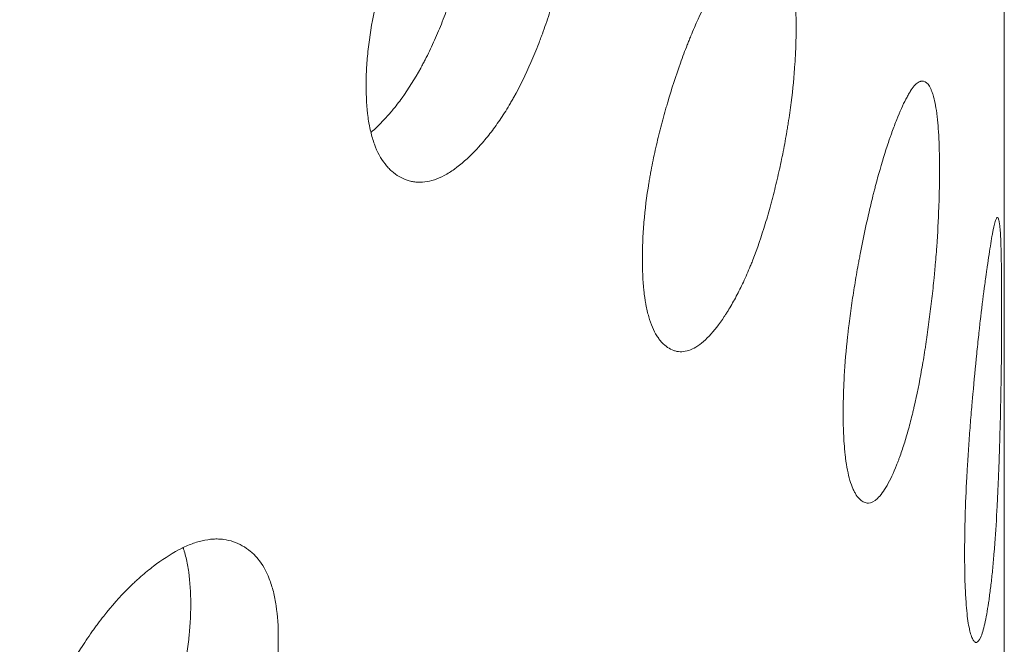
# Model space of a CAD drawing. Header units: millimetres. Extents: x 4 to 1188, y 1 to 840.
# Tile 185 of 197: x 1085.21 to 1087.87, y 272.62 to 274.31. Entities that reach past the tile are written whole.
import ezdxf

# ---------------------------------------------------------------- set-up
doc = ezdxf.new("R2010")
doc.units = ezdxf.units.MM
doc.layers.add('1', color=7, linetype='Continuous')

msp = doc.modelspace()

# ---------------------------------------------------------------- linework, layer by layer
at = {"layer": '1', "color": 154, "linetype": 'Continuous', "lineweight": 13}
msp.add_line((1087.8704, 177.1848), (1087.8704, 291.6109), dxfattribs=at)
for points, knots in [([(1086.7081, 274.7146), (1086.7081, 274.7127), (1086.7081, 274.7107), (1086.7081, 274.7068), (1086.708, 274.7009), (1086.7078, 274.687), (1086.7071, 274.6668), (1086.7061, 274.6502), (1086.7053, 274.6376), (1086.705, 274.6334), (1086.7043, 274.6249), (1086.7039, 274.6207), (1086.7003, 274.5823), (1086.6955, 274.5474), (1086.6857, 274.4936), (1086.6821, 274.4754), (1086.6769, 274.4525), (1086.6758, 274.4479), (1086.6736, 274.4386), (1086.6703, 274.4248), (1086.6668, 274.4111), (1086.6595, 274.3838), (1086.6543, 274.3656), (1086.646, 274.3386), (1086.6431, 274.3297), (1086.6373, 274.3118), (1086.6343, 274.3028), (1086.6281, 274.2851), (1086.625, 274.2762), (1086.6201, 274.263), (1086.6185, 274.2585), (1086.6152, 274.2498), (1086.6135, 274.2454), (1086.6052, 274.2238), (1086.5982, 274.2069), (1086.5766, 274.1573), (1086.5612, 274.1258), (1086.5426, 274.0924), (1086.5405, 274.0887), (1086.5364, 274.0815), (1086.5301, 274.0707), (1086.5237, 274.0604), (1086.5109, 274.0402), (1086.5022, 274.0275), (1086.4846, 274.0032), (1086.4757, 273.9918), (1086.4621, 273.9755), (1086.4576, 273.9702), (1086.4507, 273.9625), (1086.4484, 273.96), (1086.4438, 273.955), (1086.4415, 273.9526), (1086.4208, 273.931), (1086.4024, 273.9147), (1086.375, 273.8951), (1086.3658, 273.8893), (1086.3476, 273.8796), (1086.3387, 273.8758), (1086.3125, 273.867), (1086.2916, 273.8645), (1086.2719, 273.8676), (1086.2641, 273.8693), (1086.2602, 273.8703), (1086.2489, 273.8741), (1086.2417, 273.8775), (1086.2278, 273.8857), (1086.2211, 273.8905), (1086.2115, 273.899), (1086.2068, 273.9035), (1086.2023, 273.9085), (1086.1994, 273.912), (1086.1979, 273.9138), (1086.1851, 273.9303), (1086.1755, 273.9481), (1086.164, 273.9796), (1086.1598, 273.9938), (1086.1564, 274.0092), (1086.155, 274.0154), (1086.1544, 274.0186), (1086.1526, 274.0283), (1086.1516, 274.0349), (1086.1469, 274.0686), (1086.1449, 274.105), (1086.1455, 274.1443), (1086.1459, 274.1602), (1086.1463, 274.1683), (1086.1477, 274.1928), (1086.1491, 274.2093), (1086.1548, 274.2598), (1086.1605, 274.2946), (1086.1693, 274.335), (1086.1704, 274.3396), (1086.1724, 274.3486), (1086.1756, 274.3621), (1086.1791, 274.3756), (1086.1863, 274.4025), (1086.1916, 274.4204), (1086.2028, 274.4561), (1086.2089, 274.4739), (1086.2184, 274.5006), (1086.2217, 274.5095), (1086.2268, 274.5228), (1086.2285, 274.5272), (1086.2319, 274.536), (1086.2337, 274.5404), (1086.2494, 274.5799), (1086.2644, 274.6138), (1086.2883, 274.6628), (1086.2966, 274.6789), (1086.3072, 274.6985), (1086.3094, 274.7024), (1086.3137, 274.71), (1086.3158, 274.7138), (1086.3223, 274.7251), (1086.3266, 274.7325), (1086.3485, 274.7686), (1086.3664, 274.795), (1086.3893, 274.8251), (1086.3961, 274.8339), (1086.4031, 274.8424), (1086.4077, 274.848), (1086.41, 274.8508), (1086.4216, 274.8644), (1086.4308, 274.8746), (1086.4582, 274.9032), (1086.4763, 274.9197), (1086.4963, 274.9348), (1086.4986, 274.9364), (1086.503, 274.9395), (1086.5096, 274.9441), (1086.5247, 274.9535), (1086.5454, 274.9636), (1086.5652, 274.9691), (1086.5785, 274.9705), (1086.5841, 274.9707), (1086.5878, 274.9706), (1086.5897, 274.9705), (1086.606, 274.9693), (1086.6193, 274.9647), (1086.6376, 274.9533), (1086.6435, 274.9487), (1086.6505, 274.942), (1086.6519, 274.9406), (1086.6546, 274.9377), (1086.6585, 274.9332), (1086.6623, 274.9282), (1086.6744, 274.9107), (1086.6825, 274.8935), (1086.6907, 274.8675), (1086.6923, 274.862), (1086.6951, 274.8507), (1086.6964, 274.8449), (1086.7001, 274.827), (1086.702, 274.8144), (1086.7067, 274.7746), (1086.7081, 274.7457), (1086.7081, 274.7146)], [0, 0, 0, 0, 0.001953, 0.001953, 0.003906, 0.007813, 0.015625, 0.023438, 0.023438, 0.027344, 0.027344, 0.03125, 0.03125, 0.0625, 0.0625, 0.078125, 0.078125, 0.082031, 0.082031, 0.085937, 0.09375, 0.09375, 0.109375, 0.109375, 0.117187, 0.117187, 0.125, 0.125, 0.132812, 0.132812, 0.136719, 0.136719, 0.140625, 0.140625, 0.15625, 0.15625, 0.1875, 0.1875, 0.191406, 0.191406, 0.195313, 0.203125, 0.203125, 0.21875, 0.21875, 0.234375, 0.234375, 0.242188, 0.242188, 0.246094, 0.246094, 0.25, 0.25, 0.28125, 0.28125, 0.296875, 0.296875, 0.3125, 0.3125, 0.34375, 0.351563, 0.351563, 0.359375, 0.359375, 0.375, 0.375, 0.390625, 0.390625, 0.398438, 0.402344, 0.402344, 0.40625, 0.40625, 0.4375, 0.4375, 0.453125, 0.457031, 0.457031, 0.460938, 0.460938, 0.46875, 0.46875, 0.5, 0.507813, 0.507813, 0.515625, 0.515625, 0.53125, 0.53125, 0.5625, 0.5625, 0.566406, 0.566406, 0.570313, 0.578125, 0.578125, 0.59375, 0.59375, 0.609375, 0.609375, 0.617188, 0.617188, 0.621094, 0.621094, 0.625, 0.625, 0.65625, 0.65625, 0.671875, 0.671875, 0.675781, 0.675781, 0.679688, 0.679688, 0.6875, 0.6875, 0.71875, 0.71875, 0.726563, 0.730469, 0.730469, 0.734375, 0.734375, 0.75, 0.75, 0.78125, 0.78125, 0.785156, 0.785156, 0.789063, 0.796875, 0.8125, 0.828125, 0.835938, 0.839844, 0.839844, 0.84375, 0.84375, 0.875, 0.875, 0.890625, 0.890625, 0.894531, 0.894531, 0.898438, 0.90625, 0.90625, 0.9375, 0.9375, 0.945313, 0.945313, 0.953125, 0.953125, 0.96875, 0.96875, 1, 1, 1, 1]), ([(1086.4515, 274.7871), (1086.4515, 274.7852), (1086.4515, 274.7833), (1086.4514, 274.7794), (1086.4514, 274.7736), (1086.4512, 274.7599), (1086.4505, 274.74), (1086.4496, 274.7236), (1086.4488, 274.7112), (1086.4485, 274.707), (1086.4478, 274.6987), (1086.4474, 274.6945), (1086.4441, 274.6567), (1086.4395, 274.6223), (1086.4301, 274.5693), (1086.4266, 274.5514), (1086.4217, 274.5288), (1086.4206, 274.5242), (1086.4185, 274.5151), (1086.4154, 274.5015), (1086.412, 274.4879), (1086.4002, 274.4428), (1086.3895, 274.4072), (1086.3746, 274.3631), (1086.3715, 274.3543), (1086.3668, 274.3412), (1086.3653, 274.3368), (1086.3621, 274.3281), (1086.3604, 274.3238), (1086.3523, 274.3023), (1086.3388, 274.2686), (1086.3205, 274.2284), (1086.3071, 274.2013), (1086.3011, 274.1899), (1086.2971, 274.1824), (1086.2951, 274.1786), (1086.2768, 274.1454), (1086.26, 274.1187), (1086.234, 274.0826), (1086.223, 274.0683), (1086.2118, 274.055), (1086.2072, 274.0498), (1086.205, 274.0472), (1086.1982, 274.0396), (1086.1937, 274.0347), (1086.1792, 274.0196), (1086.1692, 274.0101), (1086.1593, 274.0016)], [0, 0, 0, 0, 0.007312, 0.007312, 0.014623, 0.029247, 0.058493, 0.08774, 0.08774, 0.102363, 0.102363, 0.116986, 0.116986, 0.233973, 0.233973, 0.292466, 0.292466, 0.307089, 0.307089, 0.321713, 0.350959, 0.350959, 0.467946, 0.467946, 0.497192, 0.497192, 0.511816, 0.511816, 0.526439, 0.526439, 0.584932, 0.643425, 0.672672, 0.687295, 0.687295, 0.701919, 0.701919, 0.818905, 0.818905, 0.877398, 0.892022, 0.892022, 0.906645, 0.906645, 0.935891, 0.935891, 1, 1, 1, 1]), ([(1087.3078, 274.2859), (1087.3078, 274.284), (1087.3078, 274.282), (1087.3077, 274.2781), (1087.3077, 274.2722), (1087.3075, 274.2583), (1087.307, 274.2381), (1087.3064, 274.2214), (1087.3058, 274.2087), (1087.3055, 274.2045), (1087.305, 274.196), (1087.3048, 274.1917), (1087.3023, 274.1531), (1087.2989, 274.1178), (1087.2919, 274.0633), (1087.2893, 274.0449), (1087.2857, 274.0216), (1087.2849, 274.0169), (1087.2834, 274.0076), (1087.281, 273.9935), (1087.2785, 273.9796), (1087.2733, 273.9517), (1087.2696, 273.9332), (1087.2637, 273.9056), (1087.2616, 273.8965), (1087.2574, 273.8782), (1087.2553, 273.869), (1087.2509, 273.8508), (1087.2486, 273.8418), (1087.2452, 273.8282), (1087.244, 273.8237), (1087.2416, 273.8147), (1087.2404, 273.8102), (1087.2344, 273.788), (1087.2294, 273.7706), (1087.2139, 273.7195), (1087.2027, 273.6869), (1087.1892, 273.6522), (1087.1877, 273.6484), (1087.1846, 273.6409), (1087.1801, 273.6297), (1087.1754, 273.6189), (1087.1661, 273.5978), (1087.1597, 273.5845), (1087.1468, 273.559), (1087.1403, 273.5469), (1087.1303, 273.5297), (1087.127, 273.5241), (1087.1219, 273.5159), (1087.1202, 273.5132), (1087.1168, 273.5079), (1087.1151, 273.5053), (1087.0998, 273.4823), (1087.0862, 273.4647), (1087.0657, 273.4431), (1087.0589, 273.4367), (1087.0453, 273.4258), (1087.0386, 273.4213), (1087.019, 273.4107), (1087.0032, 273.4067), (1086.9884, 273.4083), (1086.9825, 273.4095), (1086.9796, 273.4102), (1086.971, 273.4132), (1086.9655, 273.4161), (1086.955, 273.4233), (1086.9499, 273.4276), (1086.9426, 273.4354), (1086.9391, 273.4396), (1086.9356, 273.4443), (1086.9334, 273.4476), (1086.9323, 273.4493), (1086.9225, 273.4649), (1086.9152, 273.482), (1086.9064, 273.5127), (1086.9032, 273.5265), (1086.9005, 273.5417), (1086.8995, 273.5479), (1086.8991, 273.551), (1086.8977, 273.5606), (1086.8969, 273.5671), (1086.8933, 273.6005), (1086.8917, 273.6367), (1086.8922, 273.676), (1086.8926, 273.692), (1086.8928, 273.7001), (1086.8939, 273.7247), (1086.895, 273.7414), (1086.8993, 273.7923), (1086.9037, 273.8274), (1086.9105, 273.8685), (1086.9112, 273.8731), (1086.9128, 273.8823), (1086.9153, 273.896), (1086.9179, 273.9097), (1086.9235, 273.9372), (1086.9275, 273.9555), (1086.936, 273.992), (1086.9406, 274.0102), (1086.9479, 274.0375), (1086.9504, 274.0467), (1086.9542, 274.0603), (1086.9555, 274.0649), (1086.9581, 274.074), (1086.9595, 274.0785), (1086.9714, 274.119), (1086.9827, 274.1541), (1087.0008, 274.2048), (1087.007, 274.2214), (1087.015, 274.2417), (1087.0166, 274.2458), (1087.0198, 274.2538), (1087.0215, 274.2577), (1087.0263, 274.2695), (1087.0296, 274.2771), (1087.046, 274.3148), (1087.0594, 274.3424), (1087.0764, 274.3742), (1087.0815, 274.3835), (1087.0866, 274.3925), (1087.0901, 274.3984), (1087.0918, 274.4013), (1087.1004, 274.4157), (1087.1072, 274.4266), (1087.1274, 274.4571), (1087.1407, 274.4749), (1087.1554, 274.4914), (1087.157, 274.4931), (1087.1603, 274.4966), (1087.1651, 274.5016), (1087.1761, 274.5121), (1087.1913, 274.5236), (1087.2056, 274.5305), (1087.2152, 274.5329), (1087.2192, 274.5334), (1087.2219, 274.5336), (1087.2232, 274.5336), (1087.235, 274.5336), (1087.2446, 274.5299), (1087.2577, 274.5197), (1087.2619, 274.5156), (1087.2669, 274.5093), (1087.2679, 274.508), (1087.2698, 274.5053), (1087.2726, 274.5011), (1087.2753, 274.4964), (1087.2839, 274.4797), (1087.2897, 274.463), (1087.2955, 274.4376), (1087.2966, 274.4323), (1087.2986, 274.4212), (1087.2995, 274.4154), (1087.3021, 274.3977), (1087.3035, 274.3852), (1087.3067, 274.3458), (1087.3078, 274.317), (1087.3078, 274.2859)], [0, 0, 0, 0, 0.001953, 0.001953, 0.003906, 0.007813, 0.015625, 0.023438, 0.023438, 0.027344, 0.027344, 0.03125, 0.03125, 0.0625, 0.0625, 0.078125, 0.078125, 0.082031, 0.082031, 0.085938, 0.09375, 0.09375, 0.109375, 0.109375, 0.117188, 0.117188, 0.125, 0.125, 0.132813, 0.132813, 0.136719, 0.136719, 0.140625, 0.140625, 0.15625, 0.15625, 0.1875, 0.1875, 0.191406, 0.191406, 0.195313, 0.203125, 0.203125, 0.21875, 0.21875, 0.234375, 0.234375, 0.242188, 0.242188, 0.246094, 0.246094, 0.25, 0.25, 0.28125, 0.28125, 0.296875, 0.296875, 0.3125, 0.3125, 0.34375, 0.351563, 0.351563, 0.359375, 0.359375, 0.375, 0.375, 0.390625, 0.390625, 0.398438, 0.402344, 0.402344, 0.40625, 0.40625, 0.4375, 0.4375, 0.453125, 0.457031, 0.457031, 0.460938, 0.460938, 0.46875, 0.46875, 0.5, 0.507813, 0.507813, 0.515625, 0.515625, 0.53125, 0.53125, 0.5625, 0.5625, 0.566406, 0.566406, 0.570313, 0.578125, 0.578125, 0.59375, 0.59375, 0.609375, 0.609375, 0.617188, 0.617188, 0.621094, 0.621094, 0.625, 0.625, 0.65625, 0.65625, 0.671875, 0.671875, 0.675781, 0.675781, 0.679688, 0.679688, 0.6875, 0.6875, 0.71875, 0.71875, 0.726563, 0.730469, 0.730469, 0.734375, 0.734375, 0.75, 0.75, 0.78125, 0.78125, 0.785156, 0.785156, 0.789063, 0.796875, 0.8125, 0.828125, 0.835938, 0.839844, 0.839844, 0.84375, 0.84375, 0.875, 0.875, 0.890625, 0.890625, 0.894531, 0.894531, 0.898438, 0.90625, 0.90625, 0.9375, 0.9375, 0.945313, 0.945313, 0.953125, 0.953125, 0.96875, 0.96875, 1, 1, 1, 1]), ([(1087.6953, 273.8972), (1087.6953, 273.8952), (1087.6953, 273.8933), (1087.6953, 273.8893), (1087.6953, 273.8834), (1087.6952, 273.8695), (1087.6949, 273.8492), (1087.6945, 273.8325), (1087.6942, 273.8198), (1087.6941, 273.8156), (1087.6938, 273.807), (1087.6936, 273.8027), (1087.6922, 273.764), (1087.6903, 273.7285), (1087.6864, 273.6736), (1087.6849, 273.655), (1087.6828, 273.6314), (1087.6823, 273.6267), (1087.6815, 273.6172), (1087.6801, 273.6031), (1087.6787, 273.5889), (1087.6757, 273.5607), (1087.6735, 273.542), (1087.6701, 273.5141), (1087.6689, 273.5048), (1087.6665, 273.4862), (1087.6653, 273.4769), (1087.6627, 273.4584), (1087.6614, 273.4492), (1087.6593, 273.4354), (1087.6586, 273.4308), (1087.6573, 273.4217), (1087.6566, 273.4171), (1087.653, 273.3945), (1087.6501, 273.3768), (1087.6408, 273.3247), (1087.6342, 273.2914), (1087.626, 273.2559), (1087.6251, 273.2519), (1087.6232, 273.2442), (1087.6204, 273.2327), (1087.6176, 273.2216), (1087.6119, 273.1999), (1087.608, 273.1862), (1087.6001, 273.1599), (1087.596, 273.1473), (1087.5898, 273.1295), (1087.5878, 273.1236), (1087.5846, 273.1151), (1087.5835, 273.1123), (1087.5814, 273.1068), (1087.5804, 273.1041), (1087.5708, 273.0801), (1087.5622, 273.0616), (1087.5491, 273.0386), (1087.5448, 273.0318), (1087.536, 273.0199), (1087.5317, 273.015), (1087.519, 273.0031), (1087.5088, 272.998), (1087.499, 272.9987), (1087.4952, 272.9994), (1087.4932, 273), (1087.4876, 273.0025), (1087.484, 273.0049), (1087.477, 273.0114), (1087.4736, 273.0154), (1087.4688, 273.0227), (1087.4664, 273.0267), (1087.4641, 273.0312), (1087.4626, 273.0343), (1087.4619, 273.0359), (1087.4554, 273.0508), (1087.4504, 273.0675), (1087.4445, 273.0976), (1087.4424, 273.1112), (1087.4406, 273.1262), (1087.4399, 273.1323), (1087.4396, 273.1354), (1087.4387, 273.1448), (1087.4381, 273.1513), (1087.4357, 273.1844), (1087.4346, 273.2206), (1087.435, 273.2599), (1087.4352, 273.2759), (1087.4354, 273.2841), (1087.4361, 273.3087), (1087.4368, 273.3254), (1087.4398, 273.3766), (1087.4427, 273.4121), (1087.4473, 273.4536), (1087.4478, 273.4583), (1087.4489, 273.4675), (1087.4505, 273.4815), (1087.4523, 273.4954), (1087.456, 273.5232), (1087.4587, 273.5417), (1087.4644, 273.5788), (1087.4674, 273.5974), (1087.4723, 273.6252), (1087.4739, 273.6345), (1087.4765, 273.6484), (1087.4773, 273.653), (1087.4791, 273.6623), (1087.4799, 273.6669), (1087.4879, 273.7083), (1087.4953, 273.7441), (1087.5072, 273.796), (1087.5112, 273.813), (1087.5164, 273.8339), (1087.5175, 273.838), (1087.5196, 273.8462), (1087.5206, 273.8503), (1087.5238, 273.8624), (1087.5259, 273.8703), (1087.5365, 273.909), (1087.5451, 273.9375), (1087.5559, 273.9704), (1087.5592, 273.98), (1087.5624, 273.9894), (1087.5646, 273.9955), (1087.5657, 273.9986), (1087.5711, 274.0136), (1087.5754, 274.0248), (1087.5881, 274.0567), (1087.5963, 274.0753), (1087.6054, 274.0928), (1087.6064, 274.0947), (1087.6084, 274.0983), (1087.6113, 274.1036), (1087.6181, 274.1148), (1087.6272, 274.1273), (1087.6359, 274.1352), (1087.6416, 274.1382), (1087.644, 274.1389), (1087.6456, 274.1393), (1087.6464, 274.1395), (1087.6534, 274.1402), (1087.659, 274.1371), (1087.6667, 274.1278), (1087.6691, 274.1239), (1087.672, 274.1179), (1087.6725, 274.1167), (1087.6737, 274.1141), (1087.6753, 274.11), (1087.6768, 274.1055), (1087.6818, 274.0894), (1087.6851, 274.0731), (1087.6884, 274.048), (1087.689, 274.0428), (1087.6901, 274.0318), (1087.6907, 274.0261), (1087.6921, 274.0086), (1087.6929, 273.9962), (1087.6947, 273.957), (1087.6953, 273.9282), (1087.6953, 273.8972)], [0, 0, 0, 0, 0.001953, 0.001953, 0.003906, 0.007812, 0.015625, 0.023437, 0.023437, 0.027344, 0.027344, 0.03125, 0.03125, 0.0625, 0.0625, 0.078125, 0.078125, 0.082031, 0.082031, 0.085937, 0.09375, 0.09375, 0.109375, 0.109375, 0.117187, 0.117187, 0.125, 0.125, 0.132812, 0.132812, 0.136719, 0.136719, 0.140625, 0.140625, 0.15625, 0.15625, 0.1875, 0.1875, 0.191406, 0.191406, 0.195312, 0.203125, 0.203125, 0.21875, 0.21875, 0.234375, 0.234375, 0.242187, 0.242187, 0.246094, 0.246094, 0.25, 0.25, 0.28125, 0.28125, 0.296875, 0.296875, 0.3125, 0.3125, 0.34375, 0.351562, 0.351562, 0.359375, 0.359375, 0.375, 0.375, 0.390625, 0.390625, 0.398437, 0.402344, 0.402344, 0.40625, 0.40625, 0.4375, 0.4375, 0.453125, 0.457031, 0.457031, 0.460937, 0.460937, 0.46875, 0.46875, 0.5, 0.507812, 0.507812, 0.515625, 0.515625, 0.53125, 0.53125, 0.5625, 0.5625, 0.566406, 0.566406, 0.570312, 0.578125, 0.578125, 0.59375, 0.59375, 0.609375, 0.609375, 0.617187, 0.617187, 0.621094, 0.621094, 0.625, 0.625, 0.65625, 0.65625, 0.671875, 0.671875, 0.675781, 0.675781, 0.679687, 0.679687, 0.6875, 0.6875, 0.71875, 0.71875, 0.726562, 0.730469, 0.730469, 0.734375, 0.734375, 0.75, 0.75, 0.78125, 0.78125, 0.785156, 0.785156, 0.789062, 0.796875, 0.8125, 0.828125, 0.835937, 0.839844, 0.839844, 0.84375, 0.84375, 0.875, 0.875, 0.890625, 0.890625, 0.894531, 0.894531, 0.898437, 0.90625, 0.90625, 0.9375, 0.9375, 0.945312, 0.945312, 0.953125, 0.953125, 0.96875, 0.96875, 1, 1, 1, 1]), ([(1087.8632, 273.5308), (1087.8632, 273.5289), (1087.8632, 273.5269), (1087.8632, 273.523), (1087.8632, 273.5171), (1087.8632, 273.5032), (1087.8631, 273.4829), (1087.863, 273.4662), (1087.863, 273.4535), (1087.8629, 273.4492), (1087.8629, 273.4406), (1087.8629, 273.4363), (1087.8626, 273.3975), (1087.8622, 273.3619), (1087.8613, 273.3068), (1087.861, 273.2882), (1087.8605, 273.2645), (1087.8604, 273.2597), (1087.8602, 273.2502), (1087.8599, 273.236), (1087.8595, 273.2218), (1087.8588, 273.1934), (1087.8583, 273.1746), (1087.8574, 273.1465), (1087.8571, 273.1371), (1087.8565, 273.1184), (1087.8561, 273.1091), (1087.8555, 273.0905), (1087.8551, 273.0812), (1087.8545, 273.0673), (1087.8543, 273.0626), (1087.854, 273.0534), (1087.8538, 273.0489), (1087.8528, 273.0261), (1087.8519, 273.0082), (1087.8492, 272.9556), (1087.8471, 272.922), (1087.8445, 272.886), (1087.8442, 272.882), (1087.8436, 272.8742), (1087.8426, 272.8625), (1087.8417, 272.8513), (1087.8397, 272.8293), (1087.8384, 272.8153), (1087.8356, 272.7886), (1087.8341, 272.7758), (1087.8318, 272.7576), (1087.831, 272.7517), (1087.8298, 272.743), (1087.8294, 272.7401), (1087.8286, 272.7345), (1087.8282, 272.7317), (1087.8245, 272.7072), (1087.8211, 272.6881), (1087.8157, 272.6645), (1087.8139, 272.6574), (1087.8102, 272.645), (1087.8084, 272.6398), (1087.8028, 272.6272), (1087.7983, 272.6215), (1087.7938, 272.6216), (1087.7921, 272.6221), (1087.7912, 272.6226), (1087.7886, 272.6247), (1087.7869, 272.627), (1087.7836, 272.633), (1087.782, 272.6369), (1087.7797, 272.6439), (1087.7785, 272.6477), (1087.7774, 272.652), (1087.7767, 272.655), (1087.7764, 272.6566), (1087.7732, 272.6712), (1087.7708, 272.6875), (1087.7679, 272.7172), (1087.7668, 272.7307), (1087.7659, 272.7456), (1087.7656, 272.7517), (1087.7654, 272.7548), (1087.765, 272.7642), (1087.7647, 272.7706), (1087.7635, 272.8036), (1087.763, 272.8397), (1087.7631, 272.879), (1087.7633, 272.895), (1087.7633, 272.9032), (1087.7637, 272.9279), (1087.7641, 272.9446), (1087.7655, 272.996), (1087.767, 273.0317), (1087.7692, 273.0735), (1087.7695, 273.0782), (1087.77, 273.0875), (1087.7708, 273.1015), (1087.7717, 273.1155), (1087.7735, 273.1436), (1087.7748, 273.1623), (1087.7776, 273.1997), (1087.779, 273.2184), (1087.7814, 273.2466), (1087.7821, 273.2559), (1087.7834, 273.27), (1087.7838, 273.2747), (1087.7846, 273.284), (1087.785, 273.2887), (1087.7887, 273.3306), (1087.7922, 273.3668), (1087.7975, 273.4194), (1087.7994, 273.4366), (1087.8017, 273.4578), (1087.8021, 273.462), (1087.8031, 273.4704), (1087.8035, 273.4745), (1087.8049, 273.4868), (1087.8058, 273.4948), (1087.8104, 273.5341), (1087.8141, 273.5631), (1087.8185, 273.5966), (1087.8198, 273.6065), (1087.8212, 273.616), (1087.822, 273.6223), (1087.8225, 273.6254), (1087.8246, 273.6407), (1087.8263, 273.6522), (1087.8312, 273.6847), (1087.8342, 273.7038), (1087.8374, 273.7218), (1087.8378, 273.7237), (1087.8385, 273.7275), (1087.8395, 273.733), (1087.8418, 273.7445), (1087.8449, 273.7575), (1087.8476, 273.7658), (1087.8494, 273.7691), (1087.8501, 273.77), (1087.8506, 273.7705), (1087.8508, 273.7707), (1087.8529, 273.7717), (1087.8545, 273.7689), (1087.8565, 273.76), (1087.8571, 273.7563), (1087.8579, 273.7504), (1087.858, 273.7492), (1087.8583, 273.7467), (1087.8587, 273.7427), (1087.8591, 273.7383), (1087.8603, 273.7224), (1087.861, 273.7063), (1087.8617, 273.6814), (1087.8619, 273.6761), (1087.8621, 273.6652), (1087.8622, 273.6596), (1087.8625, 273.6421), (1087.8627, 273.6297), (1087.8631, 273.5906), (1087.8632, 273.5619), (1087.8632, 273.5308)], [0, 0, 0, 0, 0.001953, 0.001953, 0.003906, 0.007813, 0.015625, 0.023437, 0.023437, 0.027344, 0.027344, 0.03125, 0.03125, 0.0625, 0.0625, 0.078125, 0.078125, 0.082031, 0.082031, 0.085938, 0.09375, 0.09375, 0.109375, 0.109375, 0.117188, 0.117188, 0.125, 0.125, 0.132813, 0.132813, 0.136719, 0.136719, 0.140625, 0.140625, 0.15625, 0.15625, 0.1875, 0.1875, 0.191406, 0.191406, 0.195313, 0.203125, 0.203125, 0.21875, 0.21875, 0.234375, 0.234375, 0.242188, 0.242188, 0.246094, 0.246094, 0.25, 0.25, 0.28125, 0.28125, 0.296875, 0.296875, 0.3125, 0.3125, 0.34375, 0.351563, 0.351563, 0.359375, 0.359375, 0.375, 0.375, 0.390625, 0.390625, 0.398438, 0.402344, 0.402344, 0.40625, 0.40625, 0.4375, 0.4375, 0.453125, 0.457031, 0.457031, 0.460938, 0.460938, 0.46875, 0.46875, 0.5, 0.507813, 0.507813, 0.515625, 0.515625, 0.53125, 0.53125, 0.5625, 0.5625, 0.566406, 0.566406, 0.570313, 0.578125, 0.578125, 0.59375, 0.59375, 0.609375, 0.609375, 0.617188, 0.617188, 0.621094, 0.621094, 0.625, 0.625, 0.65625, 0.65625, 0.671875, 0.671875, 0.675781, 0.675781, 0.679688, 0.679688, 0.6875, 0.6875, 0.71875, 0.71875, 0.726563, 0.730469, 0.730469, 0.734375, 0.734375, 0.75, 0.75, 0.78125, 0.78125, 0.785156, 0.785156, 0.789063, 0.796875, 0.8125, 0.828125, 0.835938, 0.839844, 0.839844, 0.84375, 0.84375, 0.875, 0.875, 0.890625, 0.890625, 0.894531, 0.894531, 0.898438, 0.90625, 0.90625, 0.9375, 0.9375, 0.945313, 0.945313, 0.953125, 0.953125, 0.96875, 0.96875, 1, 1, 1, 1]), ([(1085.9081, 272.6338), (1085.9081, 272.6318), (1085.9081, 272.6299), (1085.9081, 272.626), (1085.908, 272.6201), (1085.9077, 272.6062), (1085.9068, 272.5861), (1085.9056, 272.5696), (1085.9045, 272.557), (1085.904, 272.5528), (1085.9032, 272.5444), (1085.9027, 272.5402), (1085.8982, 272.5022), (1085.892, 272.4677), (1085.8796, 272.4148), (1085.8749, 272.397), (1085.8683, 272.3745), (1085.867, 272.37), (1085.8642, 272.361), (1085.86, 272.3475), (1085.8555, 272.3341), (1085.8462, 272.3074), (1085.8396, 272.2897), (1085.8291, 272.2635), (1085.8255, 272.2548), (1085.8181, 272.2374), (1085.8143, 272.2288), (1085.8065, 272.2116), (1085.8026, 272.203), (1085.7964, 272.1902), (1085.7944, 272.1859), (1085.7902, 272.1775), (1085.7881, 272.1733), (1085.7775, 272.1524), (1085.7688, 272.1361), (1085.7416, 272.0885), (1085.7222, 272.0584), (1085.6989, 272.0267), (1085.6963, 272.0232), (1085.691, 272.0164), (1085.6832, 272.0062), (1085.6752, 271.9964), (1085.6592, 271.9774), (1085.6483, 271.9654), (1085.6264, 271.9428), (1085.6152, 271.9322), (1085.5984, 271.9171), (1085.5927, 271.9122), (1085.5842, 271.9052), (1085.5813, 271.9029), (1085.5756, 271.8983), (1085.5727, 271.8961), (1085.547, 271.8764), (1085.5243, 271.8617), (1085.4903, 271.8446), (1085.479, 271.8397), (1085.4565, 271.8316), (1085.4455, 271.8286), (1085.4133, 271.8222), (1085.3876, 271.8215), (1085.3635, 271.8264), (1085.3539, 271.8288), (1085.3492, 271.8302), (1085.3354, 271.835), (1085.3265, 271.839), (1085.3095, 271.8484), (1085.3014, 271.8539), (1085.2897, 271.8632), (1085.284, 271.8682), (1085.2785, 271.8736), (1085.2749, 271.8773), (1085.2731, 271.8792), (1085.2575, 271.8969), (1085.2459, 271.9156), (1085.2319, 271.9481), (1085.2267, 271.9626), (1085.2226, 271.9783), (1085.221, 271.9847), (1085.2202, 271.988), (1085.218, 271.9978), (1085.2167, 272.0045), (1085.2111, 272.0386), (1085.2086, 272.0752), (1085.2093, 272.1144), (1085.2099, 272.1303), (1085.2103, 272.1384), (1085.212, 272.1627), (1085.2137, 272.1792), (1085.2206, 272.2291), (1085.2276, 272.2634), (1085.2383, 272.303), (1085.2396, 272.3075), (1085.2421, 272.3163), (1085.246, 272.3295), (1085.2502, 272.3427), (1085.259, 272.369), (1085.2654, 272.3864), (1085.2791, 272.4211), (1085.2865, 272.4384), (1085.2982, 272.4642), (1085.3022, 272.4728), (1085.3083, 272.4856), (1085.3104, 272.4899), (1085.3146, 272.4984), (1085.3167, 272.5027), (1085.336, 272.5407), (1085.3543, 272.5733), (1085.3837, 272.6202), (1085.3938, 272.6354), (1085.4069, 272.6541), (1085.4095, 272.6578), (1085.4148, 272.6651), (1085.4174, 272.6687), (1085.4254, 272.6794), (1085.4307, 272.6864), (1085.4577, 272.7205), (1085.4797, 272.7453), (1085.508, 272.7733), (1085.5165, 272.7815), (1085.5251, 272.7894), (1085.5308, 272.7946), (1085.5337, 272.7972), (1085.548, 272.8097), (1085.5594, 272.819), (1085.5935, 272.8451), (1085.616, 272.86), (1085.641, 272.8733), (1085.6438, 272.8747), (1085.6493, 272.8774), (1085.6575, 272.8814), (1085.6764, 272.8894), (1085.7024, 272.8976), (1085.7272, 272.9013), (1085.744, 272.9016), (1085.751, 272.9012), (1085.7557, 272.9008), (1085.758, 272.9005), (1085.7786, 272.8979), (1085.7953, 272.892), (1085.8186, 272.8789), (1085.826, 272.8738), (1085.8348, 272.8664), (1085.8366, 272.8649), (1085.84, 272.8617), (1085.845, 272.8569), (1085.8498, 272.8516), (1085.8652, 272.833), (1085.8755, 272.815), (1085.8859, 272.7882), (1085.8879, 272.7826), (1085.8915, 272.7711), (1085.8932, 272.7652), (1085.8978, 272.7469), (1085.9003, 272.7341), (1085.9062, 272.6939), (1085.9081, 272.6649), (1085.9081, 272.6338)], [0, 0, 0, 0, 0.001953, 0.001953, 0.003906, 0.007812, 0.015625, 0.023437, 0.023437, 0.027344, 0.027344, 0.03125, 0.03125, 0.0625, 0.0625, 0.078125, 0.078125, 0.082031, 0.082031, 0.085937, 0.09375, 0.09375, 0.109375, 0.109375, 0.117187, 0.117187, 0.125, 0.125, 0.132812, 0.132812, 0.136719, 0.136719, 0.140625, 0.140625, 0.15625, 0.15625, 0.1875, 0.1875, 0.191406, 0.191406, 0.195312, 0.203125, 0.203125, 0.21875, 0.21875, 0.234375, 0.234375, 0.242187, 0.242187, 0.246094, 0.246094, 0.25, 0.25, 0.28125, 0.28125, 0.296875, 0.296875, 0.3125, 0.3125, 0.34375, 0.351562, 0.351562, 0.359375, 0.359375, 0.375, 0.375, 0.390625, 0.390625, 0.398437, 0.402344, 0.402344, 0.40625, 0.40625, 0.4375, 0.4375, 0.453125, 0.457031, 0.457031, 0.460937, 0.460937, 0.46875, 0.46875, 0.5, 0.507812, 0.507812, 0.515625, 0.515625, 0.53125, 0.53125, 0.5625, 0.5625, 0.566406, 0.566406, 0.570312, 0.578125, 0.578125, 0.59375, 0.59375, 0.609375, 0.609375, 0.617187, 0.617187, 0.621094, 0.621094, 0.625, 0.625, 0.65625, 0.65625, 0.671875, 0.671875, 0.675781, 0.675781, 0.679687, 0.679687, 0.6875, 0.6875, 0.71875, 0.71875, 0.726562, 0.730469, 0.730469, 0.734375, 0.734375, 0.75, 0.75, 0.78125, 0.78125, 0.785156, 0.785156, 0.789062, 0.796875, 0.8125, 0.828125, 0.835937, 0.839844, 0.839844, 0.84375, 0.84375, 0.875, 0.875, 0.890625, 0.890625, 0.894531, 0.894531, 0.898437, 0.90625, 0.90625, 0.9375, 0.9375, 0.945312, 0.945312, 0.953125, 0.953125, 0.96875, 0.96875, 1, 1, 1, 1]), ([(1085.6514, 272.8764), (1085.6523, 272.8737), (1085.6531, 272.871), (1085.6557, 272.8624), (1085.6573, 272.8565), (1085.6617, 272.8382), (1085.664, 272.8255), (1085.6697, 272.7856), (1085.6714, 272.7569), (1085.6714, 272.7262)], [0, 0, 0, 0, 0.064671, 0.064671, 0.19829, 0.19829, 0.465526, 0.465526, 1, 1, 1, 1]), ([(1085.6714, 272.7262), (1085.6714, 272.7243), (1085.6714, 272.7224), (1085.6714, 272.7185), (1085.6713, 272.7127), (1085.6711, 272.699), (1085.6702, 272.6791), (1085.669, 272.6629), (1085.668, 272.6506), (1085.6676, 272.6464), (1085.6668, 272.6381), (1085.6663, 272.634), (1085.662, 272.5965), (1085.6562, 272.5625), (1085.6443, 272.5103), (1085.6398, 272.4928), (1085.6335, 272.4706), (1085.6322, 272.4662), (1085.6295, 272.4573), (1085.6255, 272.4439), (1085.6212, 272.4307), (1085.6063, 272.3866), (1085.5927, 272.352), (1085.5738, 272.3093), (1085.57, 272.3008), (1085.564, 272.288), (1085.562, 272.2838), (1085.558, 272.2754), (1085.5559, 272.2712), (1085.5457, 272.2505), (1085.5286, 272.218), (1085.5057, 272.1795), (1085.4887, 272.1536), (1085.4813, 272.1428), (1085.4763, 272.1356), (1085.4737, 272.1321), (1085.4508, 272.1005), (1085.4298, 272.0753), (1085.3973, 272.0415), (1085.3836, 272.0283), (1085.3696, 272.016), (1085.364, 272.0112), (1085.3612, 272.0088), (1085.3528, 272.0018), (1085.3471, 271.9973), (1085.319, 271.9758), (1085.2965, 271.9614), (1085.2685, 271.9476), (1085.2629, 271.945), (1085.2545, 271.9415), (1085.2518, 271.9404), (1085.2472, 271.9387), (1085.2455, 271.938), (1085.2437, 271.9374)], [0, 0, 0, 0, 0.006611, 0.006611, 0.013222, 0.026444, 0.052888, 0.079331, 0.079331, 0.092553, 0.092553, 0.105775, 0.105775, 0.211551, 0.211551, 0.264438, 0.264438, 0.27766, 0.27766, 0.290882, 0.317326, 0.317326, 0.423101, 0.423101, 0.449545, 0.449545, 0.462767, 0.462767, 0.475989, 0.475989, 0.528877, 0.581764, 0.608208, 0.62143, 0.62143, 0.634652, 0.634652, 0.740427, 0.740427, 0.793315, 0.806537, 0.806537, 0.819759, 0.819759, 0.846203, 0.846203, 0.951978, 0.951978, 0.978422, 0.978422, 0.991644, 0.991644, 1, 1, 1, 1])]:
    msp.add_open_spline(points, degree=3, knots=knots, dxfattribs=at)

doc.saveas('drawing.dxf')
